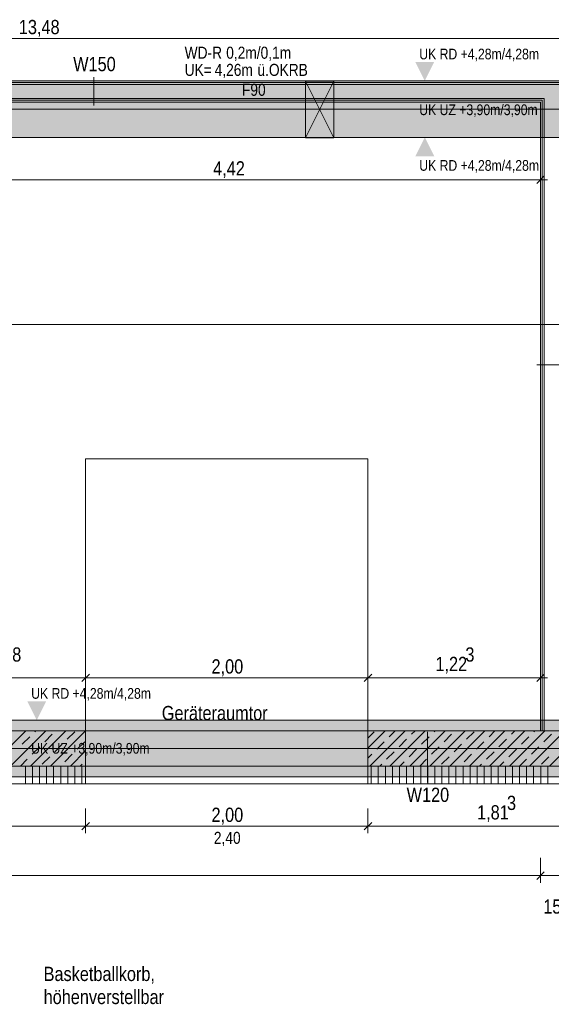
# Model space of a CAD drawing. Extents: x -720 to 300, y 62 to 1162.
# Tile 112 of 256: x -134 to -59, y 739 to 878. Entities that reach past the tile are written whole.
import ezdxf
from ezdxf.lldxf.tags import DXFTag

# ---------------------------------------------------------------- set-up
doc = ezdxf.new("R2010")
doc.units = 0
doc.layers.get('0').update_dxf_attribs({"lineweight": 13})
for name, color, linetype, lineweight, true_color in [('--Bem innen', 9, 'Continuous', 13, 0x808080), ('00 -Bauelemente -Dämmung innen', 7, 'Continuous', 9, 0xff7fe6), ('00 -Bauelemente -Gipskarton', 7, 'Continuous', 9, 0xff7fe6), ('00_Beschriftung UZ', 3, 'Continuous', 35, 0x00ff00), ('30 -34 Innenwände- 1 tragend', 7, 'Continuous', 13, 0xdd0806), ('30 -34 Innenwände- 11 Durchbruch', 4, 'Continuous', 9, 0x00ffff), ('30 -34 Innenwände- 2 nichttragend', 7, 'Continuous', 18, 0xff7fe6), ('30 -34 Innenwände- 4 Türen_Fenster', 7, 'Continuous', 15, 0x9955ff), ('30 -35 Decken- 1 Konstruktion-Träger- Stahlbeton', 7, 'Continuous', 13, 0x33aa00), ('70 -72 Beschriftung- 1 Beschriftung allgemein', 7, 'Continuous', 9, 0xff6633), ('70 -72 Beschriftung- 2 Beschriftung Bauteile', 7, 'Continuous', 9, 0x9999ff), ('70 -76 Bemaßung- 2 Allgemein', 9, 'Continuous', 5, 0x808080), ('iwb_Schraffur_F90_feuerbestaendig', 1, 'Continuous', 13, 0xff0000), ('iwb_Schraffur_Unterzug', 7, 'Continuous', 5, 0xffffcc), ('iwb_Sichtbeton', 2, 'Continuous', 50, 0xffff00), ('iwb_Sichtbeton-Shading', 2, 'Continuous', 50, 0xffff00)]:
    doc.layers.add(name, color=color, linetype=linetype, lineweight=lineweight, true_color=true_color)
for name, color, linetype, lineweight in [('70 -71 Achsen- 1 Gebäudeachsen', 7, 'STRICHPUNKT2-A06G93UB8I', 18), ('70 -73 Bauteildarst.- 2 verdeckt 0.15', 7, 'fein_strichliert-A06G93UC8I', 15), ('70 -75 Raumstempel- 3 Wandstempel', 7, 'Continuous', 50), ('Keine', 7, 'Continuous', 9)]:
    doc.layers.add(name, color=color, linetype=linetype, lineweight=lineweight)
doc.styles.get("Standard").update_dxf_attribs({"font": 'ARIALN.TTF'})
tags = doc.linetypes.add('fein_strichliert-A06G93UC8I', pattern=[4, 1, -2, 1]).pattern_tags.tags
tags[8:9] = [DXFTag(74, 4), DXFTag(75, 0), DXFTag(340, '0'), DXFTag(46, 0.0), DXFTag(50, 0.0), DXFTag(44, 0.0), DXFTag(45, 0.0)]
tags[6:7] = [DXFTag(74, 4), DXFTag(75, 0), DXFTag(340, '0'), DXFTag(46, 0.0), DXFTag(50, 0.0), DXFTag(44, 0.0), DXFTag(45, 0.0)]
tags[4:5] = [DXFTag(74, 4), DXFTag(75, 0), DXFTag(340, '0'), DXFTag(46, 0.0), DXFTag(50, 0.0), DXFTag(44, 0.0), DXFTag(45, 0.0)]
tags = doc.linetypes.add('STRICHPUNKT2-A06G93UB8I', pattern=[12.7, 6.35, -3.175, 0, -3.175]).pattern_tags.tags
tags[10:11] = [DXFTag(74, 4), DXFTag(75, 0), DXFTag(340, '0'), DXFTag(46, 0.0), DXFTag(50, 0.0), DXFTag(44, 0.0), DXFTag(45, 0.0)]
tags[8:9] = [DXFTag(74, 4), DXFTag(75, 0), DXFTag(340, '0'), DXFTag(46, 0.0), DXFTag(50, 0.0), DXFTag(44, 0.0), DXFTag(45, 0.0)]
tags[6:7] = [DXFTag(74, 4), DXFTag(75, 0), DXFTag(340, '0'), DXFTag(46, 0.0), DXFTag(50, 0.0), DXFTag(44, 0.0), DXFTag(45, 0.0)]
tags[4:5] = [DXFTag(74, 4), DXFTag(75, 0), DXFTag(340, '0'), DXFTag(46, 0.0), DXFTag(50, 0.0), DXFTag(44, 0.0), DXFTag(45, 0.0)]

# ---------------------------------------------------------------- blocks, each defined once
blk = doc.blocks.new('Shading-A06G93SP8I', base_point=(-566.8, 777.11))
at = {"layer": 'iwb_Sichtbeton-Shading', "color": 51, "true_color": 0xffff7f}
for points in [[(-124.9, 777.71), (-124.9, 777.11), (-148.85, 777.71), (-148.85, 777.11)], [(-60.45, 777.71), (-60.45, 777.11), (-84.9, 777.71), (-84.9, 777.11)]]:
    blk.add_solid(points, dxfattribs=at)
blk = doc.blocks.new('Referenz-A06G93UD8I')
at = {"layer": '00 -Bauelemente -Dämmung innen', "color": 0, "linetype": 'Continuous', "lineweight": -2, "ltscale": 0.13}
for p, q in [((-4.85, 868.91), (-148.85, 868.91)), ((-59.95, 866.91), (-148.85, 866.91)), ((-59.95, 777.41), (-59.95, 866.91))]:
    blk.add_line(p, q, dxfattribs=at)
at = {"layer": '00 -Bauelemente -Gipskarton', "color": 0, "linetype": 'Continuous', "lineweight": -2, "ltscale": 0.13}
for p, q in [((-4.85, 869.41), (-148.85, 869.41)), ((-4.85, 869.16), (-148.85, 869.16)), ((-4.85, 868.91), (-148.85, 868.91)), ((-59.95, 866.91), (-148.85, 866.91)), ((-59.95, 777.41), (-59.95, 866.91)), ((-60.2, 866.66), (-148.85, 866.66)), ((-60.45, 866.41), (-148.85, 866.41)), ((-60.45, 777.41), (-60.45, 866.41)), ((-60.2, 777.41), (-60.2, 866.66))]:
    blk.add_line(p, q, dxfattribs=at)
at = {"layer": '00_Beschriftung UZ', "color": 0, "linetype": 'Continuous', "lineweight": -2, "ltscale": 0.13}
for points in [[(-78.18, 872.08), (-76.85, 869.41), (-75.51, 872.08)], [(-78.18, 866.74), (-76.85, 869.41), (-75.51, 866.74)], [(-78.18, 864.08), (-76.85, 861.41), (-75.51, 864.08)], [(-78.18, 858.74), (-76.85, 861.41), (-75.51, 858.74)], [(-133.16, 781.58), (-131.83, 778.91), (-130.49, 781.58)], [(-133.16, 776.24), (-131.83, 778.91), (-130.49, 776.24)]]:
    blk.add_solid(points, dxfattribs=at)
at = {"layer": '30 -34 Innenwände- 1 tragend', "color": 0, "lineweight": -2}
for p, q in [((-148.85, 777.41), (-124.9, 777.41)), ((-138.37, 772.41), (-133.37, 777.41)), ((-135.55, 772.41), (-130.55, 777.41)), ((-133.87, 775.51), (-132.8, 776.57)), ((-132.72, 772.41), (-127.72, 777.41)), ((-132.1, 777.28), (-131.96, 777.41)), ((-130.68, 775.86), (-129.62, 776.92)), ((-129.89, 772.41), (-124.9, 777.4)), ((-127.5, 776.21), (-126.44, 777.28)), ((-84.9, 774.97), (-82.46, 777.41)), ((-84.9, 777.41), (-48.65, 777.41)), ((-84.9, 776.39), (-84.01, 777.28)), ((-84.63, 772.41), (-79.63, 777.41)), ((-81.89, 776.57), (-81.05, 777.41)), ((-81.81, 772.41), (-76.81, 777.41)), ((-78.98, 772.41), (-73.98, 777.41)), ((-78.71, 776.92), (-78.22, 777.41)), ((-77.3, 775.51), (-76.24, 776.57)), ((-76.15, 772.41), (-71.15, 777.41)), ((-75.53, 777.28), (-75.39, 777.41)), ((-74.11, 775.86), (-73.05, 776.92)), ((-73.32, 772.41), (-68.32, 777.41)), ((-70.93, 776.21), (-69.87, 777.28)), ((-70.49, 772.41), (-65.49, 777.41)), ((-67.75, 776.57), (-66.91, 777.41)), ((-67.66, 772.41), (-62.66, 777.41)), ((-64.84, 772.41), (-59.84, 777.41)), ((-64.57, 776.92), (-64.08, 777.41)), ((-63.15, 775.51), (-62.09, 776.57)), ((-62.01, 772.41), (-57.01, 777.41)), ((-61.39, 777.28), (-61.25, 777.41)), ((-59.97, 775.86), (-58.91, 776.92)), ((-59.18, 772.41), (-54.18, 777.41)), ((-132.45, 774.09), (-131.39, 775.15)), ((-129.27, 774.45), (-128.21, 775.51)), ((-126.09, 774.8), (-125.03, 775.86)), ((-83.66, 774.8), (-82.6, 775.86)), ((-80.48, 775.15), (-79.42, 776.21)), ((-75.88, 774.09), (-74.82, 775.15)), ((-72.7, 774.45), (-71.64, 775.51)), ((-69.52, 774.8), (-68.46, 775.86)), ((-66.34, 775.15), (-65.28, 776.21)), ((-61.74, 774.09), (-60.68, 775.15)), ((-131.04, 772.68), (-129.98, 773.74)), ((-127.85, 773.03), (-126.79, 774.09)), ((-127.06, 772.41), (-124.9, 774.57)), ((-84.9, 773.56), (-84.37, 774.09)), ((-82.25, 773.39), (-81.19, 774.45)), ((-79.06, 773.74), (-78, 774.8)), ((-74.47, 772.68), (-73.41, 773.74)), ((-71.29, 773.03), (-70.23, 774.09)), ((-68.1, 773.39), (-67.04, 774.45)), ((-64.92, 773.74), (-63.86, 774.8)), ((-60.33, 772.68), (-59.27, 773.74)), ((-148.85, 772.41), (-124.9, 772.41)), ((-134.13, 772.41), (-133.16, 773.39)), ((-125.65, 772.41), (-125.38, 772.68)), ((-84.9, 772.41), (-48.65, 772.41)), ((-83.22, 772.41), (-82.95, 772.68)), ((-80.39, 772.41), (-79.77, 773.03)), ((-77.56, 772.41), (-76.59, 773.39)), ((-69.08, 772.41), (-68.81, 772.68)), ((-66.25, 772.41), (-65.63, 773.03)), ((-63.42, 772.41), (-62.45, 773.39))]:
    blk.add_line(p, q, dxfattribs=at)
at = {"layer": '30 -34 Innenwände- 1 tragend', "color": 0, "linetype": 'Continuous', "lineweight": -2, "ltscale": 0.13}
for p, q in [((-148.85, 777.41), (-124.9, 777.41)), ((-84.9, 777.41), (-60.45, 777.41)), ((-148.85, 769.91), (-124.9, 769.91)), ((-84.9, 769.91), (-48.65, 769.91))]:
    blk.add_line(p, q, dxfattribs=at)
at = {"layer": '30 -34 Innenwände- 11 Durchbruch', "color": 0, "linetype": 'Continuous', "lineweight": -2, "ltscale": 0.13}
for p, q in [((-93.75, 869.36), (-89.75, 869.36)), ((-89.75, 869.36), (-93.75, 861.36)), ((-89.75, 861.36), (-93.75, 869.36)), ((-93.75, 861.36), (-93.75, 869.36)), ((-93.75, 869.36), (-89.75, 861.36)), ((-89.75, 869.36), (-93.75, 861.36)), ((-89.75, 861.36), (-89.75, 869.36)), ((-93.75, 861.36), (-89.75, 861.36))]:
    blk.add_line(p, q, dxfattribs=at)
at = {"layer": '30 -34 Innenwände- 11 Durchbruch', "color": 0, "lineweight": -2}
for points in [[(-93.75, 861.36), (-93.75, 869.36), (-91.75, 865.36)], [(-89.75, 861.36), (-91.75, 865.36), (-89.75, 869.36)]]:
    blk.add_solid(points, dxfattribs=at)
at = {"layer": '30 -34 Innenwände- 2 nichttragend', "color": 0, "linetype": 'Continuous', "lineweight": -2, "ltscale": 0.13}
for p, q in [((-4.85, 869.41), (-148.85, 869.41)), ((-60.45, 866.41), (-148.85, 866.41)), ((-60.45, 777.41), (-60.45, 866.41))]:
    blk.add_line(p, q, dxfattribs=at)
at = {"layer": '30 -34 Innenwände- 2 nichttragend', "color": 0, "lineweight": -2}
for p, q in [((-148.85, 772.41), (-124.9, 772.41)), ((-133.43, 769.91), (-133.43, 772.41)), ((-132.43, 769.91), (-132.43, 772.41)), ((-131.43, 769.91), (-131.43, 772.41)), ((-130.43, 769.91), (-130.43, 772.41)), ((-129.43, 769.91), (-129.43, 772.41)), ((-128.43, 769.91), (-128.43, 772.41)), ((-127.43, 769.91), (-127.43, 772.41)), ((-126.43, 769.91), (-126.43, 772.41)), ((-125.43, 769.91), (-125.43, 772.41)), ((-84.9, 772.41), (-48.65, 772.41)), ((-84.43, 769.91), (-84.43, 772.41)), ((-83.43, 769.91), (-83.43, 772.41)), ((-82.43, 769.91), (-82.43, 772.41)), ((-81.43, 769.91), (-81.43, 772.41)), ((-80.43, 769.91), (-80.43, 772.41)), ((-79.43, 769.91), (-79.43, 772.41)), ((-78.43, 769.91), (-78.43, 772.41)), ((-77.43, 769.91), (-77.43, 772.41)), ((-76.43, 769.91), (-76.43, 772.41)), ((-75.43, 769.91), (-75.43, 772.41)), ((-74.43, 769.91), (-74.43, 772.41)), ((-73.43, 769.91), (-73.43, 772.41)), ((-72.43, 769.91), (-72.43, 772.41)), ((-71.43, 769.91), (-71.43, 772.41)), ((-70.43, 769.91), (-70.43, 772.41)), ((-69.43, 769.91), (-69.43, 772.41)), ((-68.43, 769.91), (-68.43, 772.41)), ((-67.43, 769.91), (-67.43, 772.41)), ((-66.43, 769.91), (-66.43, 772.41)), ((-65.43, 769.91), (-65.43, 772.41)), ((-64.43, 769.91), (-64.43, 772.41)), ((-63.43, 769.91), (-63.43, 772.41)), ((-62.43, 769.91), (-62.43, 772.41)), ((-61.43, 769.91), (-61.43, 772.41)), ((-60.43, 769.91), (-60.43, 772.41)), ((-59.43, 769.91), (-59.43, 772.41)), ((-148.85, 769.91), (-124.9, 769.91)), ((-84.9, 769.91), (-48.65, 769.91))]:
    blk.add_line(p, q, dxfattribs=at)
at = {"layer": '30 -34 Innenwände- 4 Türen_Fenster', "color": 0, "linetype": 'Continuous', "lineweight": -2, "ltscale": 0.13}
for p, q in [((-124.9, 769.91), (-124.9, 777.41)), ((-124.9, 777.41), (-84.9, 777.41)), ((-124.9, 777.41), (-84.9, 777.41)), ((-84.9, 777.41), (-84.9, 769.91)), ((-124.9, 772.41), (-84.9, 772.41)), ((-124.9, 772.41), (-84.9, 772.41)), ((-84.9, 769.91), (-124.9, 769.91)), ((-124.9, 769.91), (-84.9, 769.91))]:
    blk.add_line(p, q, dxfattribs=at)
at = {"layer": '30 -35 Decken- 1 Konstruktion-Träger- Stahlbeton', "color": 0, "linetype": 'fein_strichliert-A06G93UC8I', "lineweight": -2, "ltscale": 0.13}
for p, q in [((-611.35, 869.41), (76.46, 869.41)), ((-611.35, 861.41), (76.46, 861.41)), ((-604.85, 778.91), (76.46, 778.91)), ((-604.85, 770.91), (76.46, 770.91))]:
    blk.add_line(p, q, dxfattribs=at)
at = {"layer": '70 -71 Achsen- 1 Gebäudeachsen', "color": 0, "linetype": 'STRICHPUNKT2-A06G93UB8I', "lineweight": -2, "ltscale": 0.13}
for p, q in [((-682.36, 865.41), (76.46, 865.41)), ((-682.36, 834.91), (76.46, 834.91)), ((-682.36, 774.91), (76.46, 774.91))]:
    blk.add_line(p, q, dxfattribs=at)
at = {"layer": '70 -73 Bauteildarst.- 2 verdeckt 0.15', "color": 0, "linetype": 'fein_strichliert-A06G93UC8I', "lineweight": -2, "ltscale": 0.13}
for p, q in [((-84.9, 815.91), (-124.9, 815.91)), ((-124.9, 815.91), (-124.9, 777.41)), ((-84.9, 777.41), (-84.9, 815.91))]:
    blk.add_line(p, q, dxfattribs=at)
at = {"layer": '70 -75 Raumstempel- 3 Wandstempel', "color": 0, "linetype": 'Continuous', "lineweight": -2, "ltscale": 0.13}
for p, q in [((-123.72, 869.91), (-123.72, 865.91)), ((-56.95, 829.21), (-60.95, 829.21))]:
    blk.add_line(p, q, dxfattribs=at)
at = {"layer": '70 -76 Bemaßung- 2 Allgemein', "color": 0, "linetype": 'Continuous', "lineweight": -2, "ltscale": 0.13}
for p, q in [((2.09, 875.41), (-265.39, 875.41)), ((-60.45, 857.91), (-60.45, 854.41)), ((-59.92, 855.94), (-60.98, 854.88)), ((-61.51, 855.41), (-147.79, 855.41)), ((-59.45, 855.41), (-61.51, 855.41)), ((-125.96, 784.91), (-147.79, 784.91)), ((-123.9, 784.91), (-125.96, 784.91)), ((-125.9, 784.91), (-123.84, 784.91)), ((-124.37, 785.44), (-125.43, 784.38)), ((-125.43, 784.38), (-124.37, 785.44)), ((-124.9, 782.41), (-124.9, 785.91)), ((-124.9, 782.41), (-124.9, 785.91)), ((-85.96, 784.91), (-123.84, 784.91)), ((-83.9, 784.91), (-85.96, 784.91)), ((-85.9, 784.91), (-83.84, 784.91)), ((-85.43, 784.38), (-84.37, 785.44)), ((-84.37, 785.44), (-85.43, 784.38)), ((-84.9, 782.41), (-84.9, 785.91)), ((-84.9, 782.41), (-84.9, 785.91)), ((-61.51, 784.91), (-83.84, 784.91)), ((-59.45, 784.91), (-61.51, 784.91)), ((-59.92, 785.44), (-60.98, 784.38)), ((-60.45, 782.41), (-60.45, 785.91)), ((-124.9, 766.41), (-124.9, 762.91)), ((-124.9, 766.41), (-124.9, 762.91)), ((-84.9, 766.41), (-84.9, 762.91)), ((-84.9, 766.41), (-84.9, 762.91)), ((-125.96, 763.91), (-179.74, 763.91)), ((-123.9, 763.91), (-125.96, 763.91)), ((-125.9, 763.91), (-123.84, 763.91)), ((-124.37, 764.44), (-125.43, 763.38)), ((-125.43, 763.38), (-124.37, 764.44)), ((-85.96, 763.91), (-123.84, 763.91)), ((-83.9, 763.91), (-85.96, 763.91)), ((-85.9, 763.91), (-83.84, 763.91)), ((-85.43, 763.38), (-84.37, 764.44)), ((-84.37, 764.44), (-85.43, 763.38)), ((-49.71, 763.91), (-83.84, 763.91)), ((-60.45, 759.41), (-60.45, 755.91)), ((-60.45, 759.41), (-60.45, 755.91)), ((-61.51, 756.91), (-262.39, 756.91)), ((-61.51, 756.91), (-62.57, 756.91)), ((-59.45, 756.91), (-61.51, 756.91)), ((-59.45, 756.91), (-61.51, 756.91)), ((-59.92, 757.44), (-60.98, 756.38)), ((-59.92, 757.44), (-60.98, 756.38)), ((-57.45, 756.91), (-60.45, 756.91))]:
    blk.add_line(p, q, dxfattribs=at)
at = {"layer": 'Keine', "color": 0, "lineweight": -2}
blk.add_line((-76.48, 770.08), (-76.48, 777.25), dxfattribs=at)
at = {"layer": '--Bem innen', "color": 0, "linetype": 'Continuous', "lineweight": -2, "ltscale": 0.13, "insert": (-106.73, 763.11), "char_height": 1.7, "attachment_point": 1}
blk.add_mtext('{\\fArial Narrow;2,40}', dxfattribs=at)
at = {"layer": '00_Beschriftung UZ', "color": 0, "linetype": 'ByBlock', "lineweight": -2, "ltscale": 0.13, "char_height": 1.5103, "attachment_point": 1}
for s, insert in [('{\\fArial Narrow;UK RD +4,28m/4,28m}', (-77.63, 873.96)), ('{\\fArial Narrow;UK UZ +3,90m/3,90m}', (-77.63, 866.07)), ('{\\fArial Narrow;UK RD +4,28m/4,28m}', (-77.63, 858.19)), ('{\\fArial Narrow;UK RD +4,28m/4,28m}', (-132.61, 783.46)), ('{\\fArial Narrow;UK UZ +3,90m/3,90m}', (-132.61, 775.69))]:
    blk.add_mtext(s, dxfattribs=dict(at, insert=insert))
at = {"layer": '30 -34 Innenwände- 11 Durchbruch', "color": 0, "linetype": 'Continuous', "lineweight": -2, "ltscale": 0.13, "char_height": 1.7, "attachment_point": 1}
for s, insert in [('{\\fArial Narrow;WD-R}', (-110.87, 874.24)), ('{\\fArial Narrow;0,2m/0,1m}', (-104.98, 874.24)), ('{\\fArial Narrow;UK=}', (-110.87, 871.81)), ('{\\fArial Narrow;4,26m}', (-106.62, 871.81)), ('{\\fArial Narrow;ü.OKRB}', (-100.56, 871.81))]:
    blk.add_mtext(s, dxfattribs=dict(at, insert=insert))
at = {"layer": '70 -72 Beschriftung- 1 Beschriftung allgemein', "color": 0, "linetype": 'Continuous', "lineweight": -2, "ltscale": 0.13, "insert": (-114.11, 780.93), "char_height": 2.0138, "attachment_point": 1}
blk.add_mtext('{\\fArial Narrow;Geräteraumtor}', dxfattribs=at)
at = {"layer": '70 -72 Beschriftung- 2 Beschriftung Bauteile', "color": 0, "linetype": 'Continuous', "lineweight": -2, "ltscale": 0.13, "char_height": 2.0138, "attachment_point": 1}
for s, insert in [('{\\fArial Narrow;Basketballkorb,}', (-130.85, 744.01)), ('{\\fArial Narrow;höhenverstellbar}', (-130.85, 740.75))]:
    blk.add_mtext(s, dxfattribs=dict(at, insert=insert))
at = {"layer": '70 -75 Raumstempel- 3 Wandstempel', "color": 0, "linetype": 'Continuous', "lineweight": -2, "ltscale": 0.13, "attachment_point": 1}
for s, insert, char_height in [('{\\fArial Narrow;W150}', (-126.66, 872.79), 2.0138), ('{\\fArial Narrow;F90}', (-102.75, 868.99), 1.7), ('{\\fArial Narrow;W120}', (-79.42, 769.36), 2.0138)]:
    blk.add_mtext(s, dxfattribs=dict(at, insert=insert, char_height=char_height))
at = {"layer": '70 -76 Bemaßung- 2 Allgemein', "color": 0, "linetype": 'Continuous', "lineweight": -2, "ltscale": 0.13, "char_height": 2.0138, "attachment_point": 1}
for s, insert in [('{\\fArial Narrow;13,48}', (-134.36, 878.03)), ('{\\fArial Narrow;4,42}', (-106.83, 858.03)), ('{\\fArial Narrow;8}', (-135.3, 789.22)), ('{\\fArial Narrow;3}', (-71.1, 789.22)), ('{\\fArial Narrow;2,00}', (-107.06, 787.53)), ('{\\fArial Narrow;1,22}', (-75.34, 787.88)), ('{\\fArial Narrow;3}', (-65.2, 768.22)), ('{\\fArial Narrow;2,00}', (-107.06, 766.53)), ('{\\fArial Narrow;1,81}', (-69.44, 766.88)), ('{\\fArial Narrow;15}', (-60.06, 753.55))]:
    blk.add_mtext(s, dxfattribs=dict(at, insert=insert))
blk = doc.blocks.new('Referenz-A06G93UF8I')
at = {"layer": 'iwb_Schraffur_F90_feuerbestaendig', "linetype": 'Continuous', "ltscale": 0.13}
blk.add_hatch(color=256, dxfattribs=at).paths.add_polyline_path([(-266.5, 869.41), (3.15, 869.41), (3.15, 777.41), (8.85, 777.41), (8.85, 772.41), (0.15, 772.41), (0.15, 866.41), (-263.5, 866.41), (-263.5, 772.41), (-272.15, 772.41), (-272.15, 777.41), (-266.5, 777.41)])
at = {"layer": 'iwb_Schraffur_Unterzug', "linetype": 'Continuous', "ltscale": 0.13}
for points in [[(-606.35, 865.41), (-606.35, 869.41), (76.46, 869.41)], [(-606.35, 865.41), (76.46, 869.41), (76.46, 867.66)], [(-606.35, 865.41), (76.46, 867.66), (76.46, 863.17)], [(-606.35, 865.41), (76.46, 863.17), (76.46, 861.41)], [(-606.35, 865.41), (76.46, 861.41), (-606.35, 861.41)], [(-682.36, 778.91), (76.46, 778.91), (76.46, 776.04)], [(-682.36, 778.91), (76.46, 776.04), (-682.36, 775.17)], [(-682.36, 775.17), (76.46, 776.04), (76.46, 773.78)], [(-682.36, 775.17), (76.46, 773.78), (-682.36, 774.65)], [(-682.36, 774.65), (76.46, 773.78), (76.46, 770.91)], [(-682.36, 774.65), (76.46, 770.91), (-682.36, 770.91)]]:
    blk.add_solid(points, dxfattribs=at)
at = {"layer": 'iwb_Sichtbeton', "linetype": 'Continuous', "ltscale": 0.5}
for points in [[(-124.9, 777.71), (-124.9, 777.11), (-148.85, 777.71), (-148.85, 777.11)], [(-60.45, 777.71), (-60.45, 777.11), (-84.9, 777.71), (-84.9, 777.11)]]:
    blk.add_solid(points, dxfattribs=at)

msp = doc.modelspace()

# ---------------------------------------------------------------- block references
at = {"color": 8, "lineweight": 13, "ltscale": 0.13, "true_color": 0x808080}
msp.add_blockref('Referenz-A06G93UD8I', (0, 0), dxfattribs=at)
at = {"color": 8, "lineweight": 25, "ltscale": 0.25, "true_color": 0x808080}
msp.add_blockref('Referenz-A06G93UF8I', (0, 0), dxfattribs=at)
msp.add_blockref('Shading-A06G93SP8I', (-566.8, 777.11))

doc.saveas('drawing.dxf')
